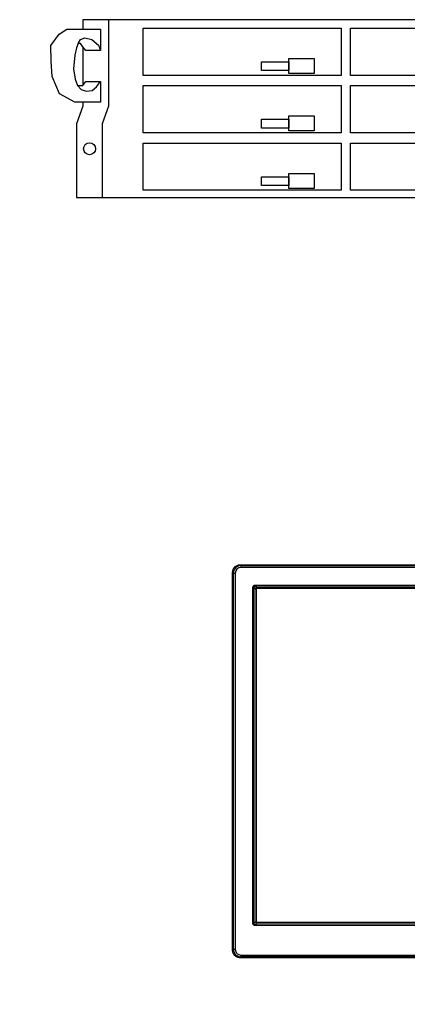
# Model space of a CAD drawing. Header units: centimetres. Extents: x 74448 to 96987, y -37016 to -10817.
# Tile 3 of 174: x 75819 to 75856, y -36506 to -36411. Entities that reach past the tile are written whole.
import ezdxf

# ---------------------------------------------------------------- set-up
doc = ezdxf.new("R2010")
doc.units = ezdxf.units.CM
doc.header["$LTSCALE"] = 0.02
doc.layers.get('0').update_dxf_attribs({"color": 8, "lineweight": 13})
doc.layers.add('CCTV', color=7, linetype='Continuous', lineweight=25)

# ---------------------------------------------------------------- blocks, each defined once
blk = doc.blocks.new('AAT_LCD')
at = {"linetype": 'Continuous'}
for p, q in [((21.5, 1410.5, -1912.3), (1832.5, 1410.5, -1912.3)), ((21.6, 1410.5, -1912.3), (23.9, 1408.1, -1912.3)), ((21.6, 1410.5, -1912.3), (1832.4, 1410.5, -1912.3)), ((23.9, 1408.1, -1912.3), (1830.1, 1408.1, -1912.3)), ((23.9, 1408.1, -1912.3), (23.9, 1402.7, -1912.3)), ((1830.1, 1402.7, -1912.3), (23.9, 1402.7, -1912.3)), ((0, 294.4, -1912.3), (0, 1388.9, -1912.3)), ((0, 1388.9, -1912.3), (0, 1388.9, -1912.3)), ((0, 1388.9, -1912.3), (0, 1388.9, -1912.3)), ((0, 1388.9, -1912.3), (0, 1388.9, -1912.3)), ((2.3, 1386.6, -1912.3), (0, 1388.9, -1912.3)), ((0, 294.4, -1912.3), (0, 1388.9, -1912.3)), ((2.3, 296.8, -1912.3), (2.3, 1386.6, -1912.3)), ((2.3, 1386.6, -1912.3), (7.7, 1386.6, -1912.3)), ((7.7, 1386.6, -1912.3), (7.7, 296.8, -1912.3)), ((58.8, 372, -1912.3), (58.8, 1345.5, -1912.3)), ((61.3, 1345.5, -1912.3), (58.8, 1345.5, -1912.3)), ((61.3, 1345.5, -1912.3), (61.3, 372, -1912.3)), ((64.9, 1349.1, -1912.3), (64.9, 1351.7, -1912.3)), ((64.9, 1351.7, -1912.3), (1789.1, 1351.7, -1912.3)), ((1789.1, 1349.1, -1912.3), (64.9, 1349.1, -1912.3)), ((64.9, 1349.1, -1912.3), (70.5, 1343.5, -1912.3)), ((68, 1342.4, -1912.3), (1786, 1342.4, -1912.3)), ((68, 375.1, -1912.3), (68, 1342.4, -1912.3)), ((1786, 1342.4, -1912.3), (68, 1342.4, -1912.3)), ((68, 1342.4, -1912.3), (68, 375.1, -1912.3)), ((1783.5, 1343.5, -1912.3), (70.5, 1343.5, -1912.3)), ((66.9, 1339.9, -1912.3), (66.9, 377.6, -1912.3)), ((61.3, 372, -1912.3), (58.8, 372, -1912.3)), ((61.3, 372, -1912.3), (66.9, 377.6, -1912.3)), ((1786, 375.1, -1912.3), (68, 375.1, -1912.3)), ((68, 375.1, -1912.3), (1786, 375.1, -1912.3)), ((70.5, 374, -1912.3), (1783.5, 374, -1912.3)), ((64.9, 365.9, -1912.3), (64.9, 368.4, -1912.3)), ((64.9, 368.4, -1912.3), (1789.1, 368.4, -1912.3)), ((1789.1, 365.9, -1912.3), (64.9, 365.9, -1912.3)), ((0, 294.4, -1912.3), (2.3, 296.8, -1912.3)), ((7.7, 296.8, -1912.3), (2.3, 296.8, -1912.3)), ((23.9, 275.2, -1912.3), (21.6, 272.9, -1912.3)), ((656.3, 272.9, -1912.3), (21.6, 272.9, -1912.3)), ((23.9, 280.6, -1912.3), (1830.1, 280.6, -1912.3)), ((23.9, 280.6, -1912.3), (23.9, 275.2, -1912.3)), ((1830.1, 275.2, -1912.3), (23.9, 275.2, -1912.3))]:
    blk.add_line(p, q, dxfattribs=at)
at = {"linetype": 'Continuous', "extrusion": (0, 0, -1)}
for centre, major_axis in [((21.6, 1388.8, -1912.3), (-15.3, 15.3)), ((21.6, 294.5, -1912.3), (-15.3, -15.3))]:
    blk.add_ellipse(centre, major_axis=major_axis, ratio=0.99628, start_param=5.499651, end_param=7.06672, dxfattribs=at)
at = {"linetype": 'Continuous'}
for centre, major_axis, ratio, start_param, end_param in [((24, 1386.5, -1912.3), (-15.3, 15.3), 0.998133, 5.499651, 7.06672), ((24, 1386.5, -1912.3), (-11.5, 11.5), 0.99628, 5.499651, 7.06672), ((24, 296.8, -1912.3), (15.3, 15.3), 0.998133, 2.358058, 3.925127), ((24, 296.8, -1912.3), (-11.5, -11.5), 0.99628, 5.499651, 7.06672)]:
    blk.add_ellipse(centre, major_axis=major_axis, ratio=ratio, start_param=start_param, end_param=end_param, dxfattribs=at)
for points, knots in [([(0, 1388.9, -1912.3), (0, 1389.8, -1912.3), (0.1, 1391.4, -1912.3), (0.6, 1394.4, -1912.3), (1.7, 1397.8, -1912.3), (3.7, 1401.3, -1912.3), (6.2, 1404.2, -1912.3), (9.2, 1406.7, -1912.3), (12.7, 1408.7, -1912.3), (16.1, 1409.9, -1912.3), (19.1, 1410.4, -1912.3), (20.7, 1410.4, -1912.3), (21.5, 1410.5, -1912.3)], [0, 0, 0, 0, 0.071635, 0.143056, 0.270194, 0.387468, 0.5, 0.612532, 0.729806, 0.856944, 0.928361, 1, 1, 1, 1]), ([(58.8, 1345.5, -1912.3), (58.8, 1346.2, -1912.3), (58.9, 1346.9, -1912.3), (59.3, 1348.3, -1912.3), (59.7, 1348.9, -1912.3), (60.5, 1350, -1912.3), (61.1, 1350.4, -1912.3), (62.2, 1351.1, -1912.3), (62.8, 1351.4, -1912.3), (63.9, 1351.6, -1912.3), (64.4, 1351.7, -1912.3), (64.9, 1351.7, -1912.3)], [0, 0, 0, 0, 0.219306, 0.219306, 0.4394, 0.4394, 0.649042, 0.649042, 0.854869, 0.854869, 1, 1, 1, 1]), ([(64.9, 1349.1, -1912.3), (64.9, 1349.1, -1912.3), (64.9, 1349.1, -1912.3), (64.6, 1349.2, -1912.3), (64.3, 1349.2, -1912.3), (63.6, 1349.1, -1912.3), (63.2, 1349, -1912.3), (62.6, 1348.6, -1912.3), (62.3, 1348.4, -1912.3), (62, 1348.1, -1912.3), (62, 1348.1, -1912.3), (61.7, 1347.7, -1912.3), (61.5, 1347.4, -1912.3), (61.4, 1347, -1912.3), (61.4, 1346.9, -1912.3), (61.2, 1346.4, -1912.3), (61.2, 1345.9, -1912.3), (61.3, 1345.5, -1912.3), (61.3, 1345.5, -1912.3), (61.3, 1345.5, -1912.3)], [0, 0, 0, 0, 0.000036, 0.000036, 0.148742, 0.148742, 0.354503, 0.354503, 0.514305, 0.514305, 0.559382, 0.559382, 0.739793, 0.739793, 0.776324, 0.776324, 0.999964, 0.999964, 1, 1, 1, 1]), ([(64.9, 365.9, -1912.3), (64.2, 365.9, -1912.3), (63.5, 366, -1912.3), (62.1, 366.4, -1912.3), (61.5, 366.8, -1912.3), (60.4, 367.7, -1912.3), (60, 368.2, -1912.3), (59.3, 369.3, -1912.3), (59, 370, -1912.3), (58.8, 371.1, -1912.3), (58.8, 371.5, -1912.3), (58.8, 372, -1912.3)], [0, 0, 0, 0, 0.219306, 0.219306, 0.4394, 0.4394, 0.649042, 0.649042, 0.854869, 0.854869, 1, 1, 1, 1]), ([(61.3, 372, -1912.3), (61.3, 372, -1912.3), (61.3, 372, -1912.3), (61.2, 371.7, -1912.3), (61.2, 371.4, -1912.3), (61.3, 370.7, -1912.3), (61.4, 370.3, -1912.3), (61.8, 369.7, -1912.3), (62, 369.4, -1912.3), (62.3, 369.1, -1912.3), (62.3, 369.1, -1912.3), (62.7, 368.8, -1912.3), (63, 368.6, -1912.3), (63.4, 368.5, -1912.3), (63.5, 368.5, -1912.3), (64, 368.4, -1912.3), (64.5, 368.3, -1912.3), (64.9, 368.4, -1912.3), (64.9, 368.4, -1912.3), (64.9, 368.4, -1912.3)], [0, 0, 0, 0, 0.000036, 0.000036, 0.148742, 0.148742, 0.354503, 0.354503, 0.514305, 0.514305, 0.559382, 0.559382, 0.739793, 0.739793, 0.776324, 0.776324, 0.999964, 0.999964, 1, 1, 1, 1]), ([(21.6, 272.9, -1912.3), (20.7, 272.9, -1912.3), (18.9, 273, -1912.3), (15.7, 273.6, -1912.3), (12.2, 274.8, -1912.3), (8.6, 277, -1912.3), (5.7, 279.6, -1912.3), (3.4, 282.6, -1912.3), (1.6, 286, -1912.3), (0.5, 289.2, -1912.3), (0.1, 292.1, -1912.3), (0, 293.6, -1912.3), (0, 294.4, -1912.3)], [0, 0, 0, 0, 0.080883, 0.155568, 0.289951, 0.410328, 0.522645, 0.632252, 0.744377, 0.86467, 0.931998, 1, 1, 1, 1])]:
    blk.add_open_spline(points, degree=3, knots=knots, dxfattribs=at)
for points in [[(61.3, 1345.5, -1912.3), (66.9, 1339.9, -1912.3)], [(64.9, 368.4, -1912.3), (70.5, 374, -1912.3)]]:
    blk.add_open_spline(points, degree=1, dxfattribs=at)
for points in [[(66.9, 1339.9, -1912.3), (66.9, 1343.5, -1912.3), (70.5, 1343.5, -1912.3)], [(70.5, 374, -1912.3), (66.9, 374, -1912.3), (66.9, 377.6, -1912.3)]]:
    blk.add_rational_spline(points, [1.07401701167, 0.759444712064, 1.07401701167], degree=2, dxfattribs=at)
blk = doc.blocks.new('AAT_REJ_IP_2U')
for p, q in [((48.318, 18.025), (0.647, 18.025)), ((0.647, 18.025), (0.647, 17.064)), ((3.263, 18.025), (3.263, 9.247)), ((48.318, 18.025), (95.989, 18.025)), ((93.372, 18.025), (93.372, 9.247)), ((95.989, 18.025), (95.989, 17.064)), ((0.647, 15.286), (0.647, 11.359)), ((95.989, 15.286), (95.989, 11.359)), ((0.647, 9.247), (0, 7.459)), ((0.647, 9.67), (0.647, 9.247)), ((3.263, 9.247), (2.616, 7.459)), ((93.372, 9.247), (94.02, 7.459)), ((95.989, 9.67), (95.989, 9.247)), ((95.989, 9.247), (96.636, 7.459)), ((0, 7.459), (0, 0)), ((2.616, 7.459), (2.616, 0)), ((94.02, 7.459), (94.02, 0)), ((96.636, 7.459), (96.636, 0)), ((0, 0), (48.318, 0)), ((96.636, 0), (48.318, 0))]:
    blk.add_line(p, q)
for points in [[(2.454, 17.072), (2.454, 14.892), (0.955, 14.892), (0.647, 15.286), (0.407, 15.594), (0.181, 15.601), (-0.002, 15.177), (-0.16, 14.412), (-0.293, 13.023), (-0.127, 11.975), (0.123, 11.359), (0.647, 11.359), (0.946, 11.742), (2.454, 11.742), (2.454, 9.67), (-0.146, 9.67), (-1.7, 10.5), (-2.467, 12.268), (-2.573, 13.822), (-2.594, 15.419), (-1.743, 16.568), (-0.96, 17.058), (2.454, 17.072)], [(94.182, 17.072), (94.182, 14.892), (95.681, 14.892), (95.989, 15.286), (96.229, 15.594), (96.455, 15.601), (96.638, 15.177), (96.796, 14.412), (96.929, 13.023), (96.763, 11.975), (96.513, 11.359), (95.989, 11.359), (95.69, 11.742), (94.182, 11.742), (94.182, 9.67), (96.782, 9.67), (98.336, 10.5), (99.103, 12.268), (99.209, 13.822), (99.23, 15.419), (98.379, 16.568), (97.596, 17.058), (94.182, 17.072)], [(0.181, 15.601), (0.413, 16.025), (0.865, 16.185), (1.571, 15.999), (2.223, 15.44), (2.454, 14.892)], [(96.455, 15.601), (96.223, 16.025), (95.771, 16.185), (95.065, 15.999), (94.413, 15.44), (94.182, 14.892)], [(0.123, 11.359), (0.466, 10.929), (0.998, 10.769), (1.597, 10.849), (2.05, 11.222), (2.454, 11.742)], [(96.513, 11.359), (96.17, 10.929), (95.638, 10.769), (95.039, 10.849), (94.586, 11.222), (94.182, 11.742)]]:
    blk.add_lwpolyline(points)
for points in [[(26.826, 12.379), (6.769, 12.379), (6.769, 17.175), (26.826, 17.175)], [(47.843, 12.379), (27.785, 12.379), (27.785, 17.175), (47.843, 17.175)], [(68.82, 12.379), (48.763, 12.379), (48.763, 17.175), (68.82, 17.175)], [(89.837, 12.379), (69.779, 12.379), (69.779, 17.175), (89.837, 17.175)], [(21.536, 14.089), (24.106, 14.089), (24.106, 12.575), (21.536, 12.575)], [(42.553, 14.089), (45.123, 14.089), (45.123, 12.575), (42.553, 12.575)], [(63.531, 14.089), (66.1, 14.089), (66.1, 12.575), (63.531, 12.575)], [(84.547, 14.089), (87.117, 14.089), (87.117, 12.575), (84.547, 12.575)], [(18.759, 13.756), (21.536, 13.756), (21.536, 12.866), (18.759, 12.866)], [(39.775, 13.756), (42.553, 13.756), (42.553, 12.866), (39.775, 12.866)], [(60.753, 13.756), (63.531, 13.756), (63.531, 12.866), (60.753, 12.866)], [(81.77, 13.756), (84.547, 13.756), (84.547, 12.866), (81.77, 12.866)], [(26.826, 6.547), (6.769, 6.547), (6.769, 11.343), (26.826, 11.343)], [(47.843, 6.547), (27.785, 6.547), (27.785, 11.343), (47.843, 11.343)], [(68.82, 6.547), (48.763, 6.547), (48.763, 11.343), (68.82, 11.343)], [(89.837, 6.547), (69.779, 6.547), (69.779, 11.343), (89.837, 11.343)], [(21.536, 8.257), (24.106, 8.257), (24.106, 6.743), (21.536, 6.743)], [(42.553, 8.257), (45.123, 8.257), (45.123, 6.743), (42.553, 6.743)], [(63.531, 8.257), (66.1, 8.257), (66.1, 6.743), (63.531, 6.743)], [(84.547, 8.257), (87.117, 8.257), (87.117, 6.743), (84.547, 6.743)], [(18.759, 7.924), (21.536, 7.924), (21.536, 7.034), (18.759, 7.034)], [(39.775, 7.924), (42.553, 7.924), (42.553, 7.034), (39.775, 7.034)], [(60.753, 7.924), (63.531, 7.924), (63.531, 7.034), (60.753, 7.034)], [(81.77, 7.924), (84.547, 7.924), (84.547, 7.034), (81.77, 7.034)], [(26.826, 0.715), (6.769, 0.715), (6.769, 5.511), (26.826, 5.511)], [(47.843, 0.715), (27.785, 0.715), (27.785, 5.511), (47.843, 5.511)], [(68.82, 0.715), (48.763, 0.715), (48.763, 5.511), (68.82, 5.511)], [(89.837, 0.715), (69.779, 0.715), (69.779, 5.511), (89.837, 5.511)], [(18.759, 2.092), (21.536, 2.092), (21.536, 1.202), (18.759, 1.202)], [(21.536, 2.425), (24.106, 2.425), (24.106, 0.911), (21.536, 0.911)], [(39.775, 2.092), (42.553, 2.092), (42.553, 1.202), (39.775, 1.202)], [(42.553, 2.425), (45.123, 2.425), (45.123, 0.911), (42.553, 0.911)], [(60.753, 2.092), (63.531, 2.092), (63.531, 1.202), (60.753, 1.202)], [(63.531, 2.425), (66.1, 2.425), (66.1, 0.911), (63.531, 0.911)], [(81.77, 2.092), (84.547, 2.092), (84.547, 1.202), (81.77, 1.202)], [(84.547, 2.425), (87.117, 2.425), (87.117, 0.911), (84.547, 0.911)]]:
    blk.add_lwpolyline(points, close=True)
for centre in [(1.327, 4.928), (95.309, 4.928)]:
    blk.add_circle(centre, 0.606)

msp = doc.modelspace()

# ---------------------------------------------------------------- block references
at = {"layer": 'CCTV'}
for name, p, xscale, yscale, zscale in [('AAT_REJ_IP_2U', (75824.495, -36428.604), 0.9505338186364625, 0.9505338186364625, 0.9505338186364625), ('AAT_LCD', (75839.544, -36511.029, 63.699), 0.03331029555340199, 0.03331029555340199, 0.03331029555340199)]:
    msp.add_blockref(name, p, dxfattribs=dict(at, xscale=xscale, yscale=yscale, zscale=zscale))

doc.saveas('drawing.dxf')
